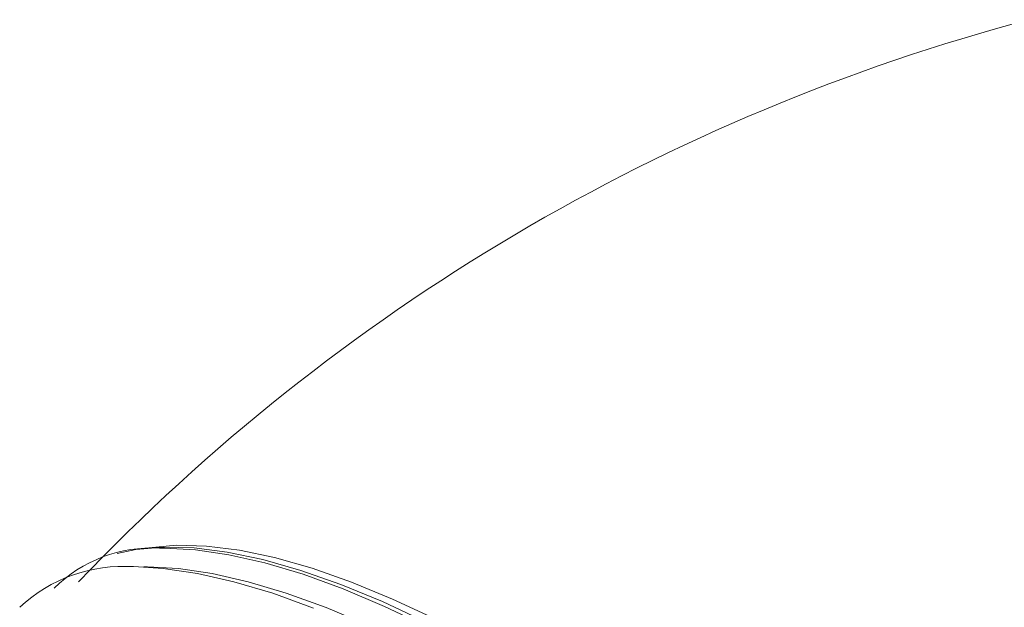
# Model space of a CAD drawing. Header units: millimetres. Extents: x -409 to 780, y -1099 to 54.
# Tile 27 of 35: x 607 to 683, y -1015 to -970. Entities that reach past the tile are written whole.
import ezdxf

# ---------------------------------------------------------------- set-up
doc = ezdxf.new("R2010")
doc.units = ezdxf.units.MM

msp = doc.modelspace()

# ---------------------------------------------------------------- linework, layer by layer
at = {"color": 7, "linetype": 'Continuous', "lineweight": 15, "flags": 128}
msp.add_lwpolyline([(614.701, -1010.755), (616.123, -1010.447), (618.244, -1010.254), (620.584, -1010.319), (623.127, -1010.64), (625.858, -1011.216), (628.759, -1012.043), (631.812, -1013.115), (634.998, -1014.427), (638.296, -1015.97), (641.685, -1017.734), (645.145, -1019.708), (648.653, -1021.879), (652.187, -1024.233), (655.724, -1026.757), (659.243, -1029.433), (662.722, -1032.246), (666.137, -1035.176), (669.468, -1038.206), (672.694, -1041.317), (675.793, -1044.488), (678.747, -1047.7), (681.537, -1050.933)], dxfattribs=at)
at = {"color": 8, "linetype": 'Continuous', "lineweight": 15, "flags": 128}
for points in [[(616.86, -1010.348), (617.133, -1010.302), (619.229, -1010.111), (621.541, -1010.175), (624.053, -1010.492), (626.751, -1011.061), (629.617, -1011.878), (632.633, -1012.938), (635.779, -1014.234), (639.037, -1015.758), (642.386, -1017.5), (645.803, -1019.45), (649.269, -1021.594), (652.76, -1023.921), (656.255, -1026.414), (659.731, -1029.058), (663.167, -1031.836), (666.541, -1034.731), (669.832, -1037.724), (673.018, -1040.797), (676.08, -1043.93), (678.998, -1047.103), (681.754, -1050.296)], [(638.462, -1016.362), (635.169, -1014.791), (631.982, -1013.446), (628.922, -1012.333), (626.007, -1011.461), (623.256, -1010.834), (620.684, -1010.456), (618.309, -1010.33), (617.935, -1010.333)], [(629.72, -1014.922), (626.606, -1013.79), (623.64, -1012.903), (620.84, -1012.264), (618.224, -1011.88), (615.96, -1011.752)], [(616.75, -1011.776), (617.025, -1011.774), (619.4, -1011.9), (621.972, -1012.278), (624.723, -1012.905), (627.638, -1013.777), (630.698, -1014.89), (633.885, -1016.235), (637.178, -1017.806), (640.558, -1019.592), (644.003, -1021.581), (647.493, -1023.763), (651.006, -1026.123), (654.52, -1028.647), (658.013, -1031.32), (661.464, -1034.124), (664.853, -1037.043), (668.157, -1040.058), (671.356, -1043.152), (674.431, -1046.304), (677.363, -1049.496), (680.134, -1052.707)]]:
    msp.add_lwpolyline(points, dxfattribs=at)
at = {"color": 7, "linetype": 'Continuous', "lineweight": 15}
for centre, radius, start, end in [((724.026, -1119.682), 154.935, 104.77784, 136.44506), ((617.36, -1020.942), 10.624, 86.90261, 134.69006), ((615.184, -1023.352), 11.626, 86.1732, 133.10721)]:
    msp.add_arc(centre, radius, start, end, dxfattribs=at)

doc.saveas('drawing.dxf')
